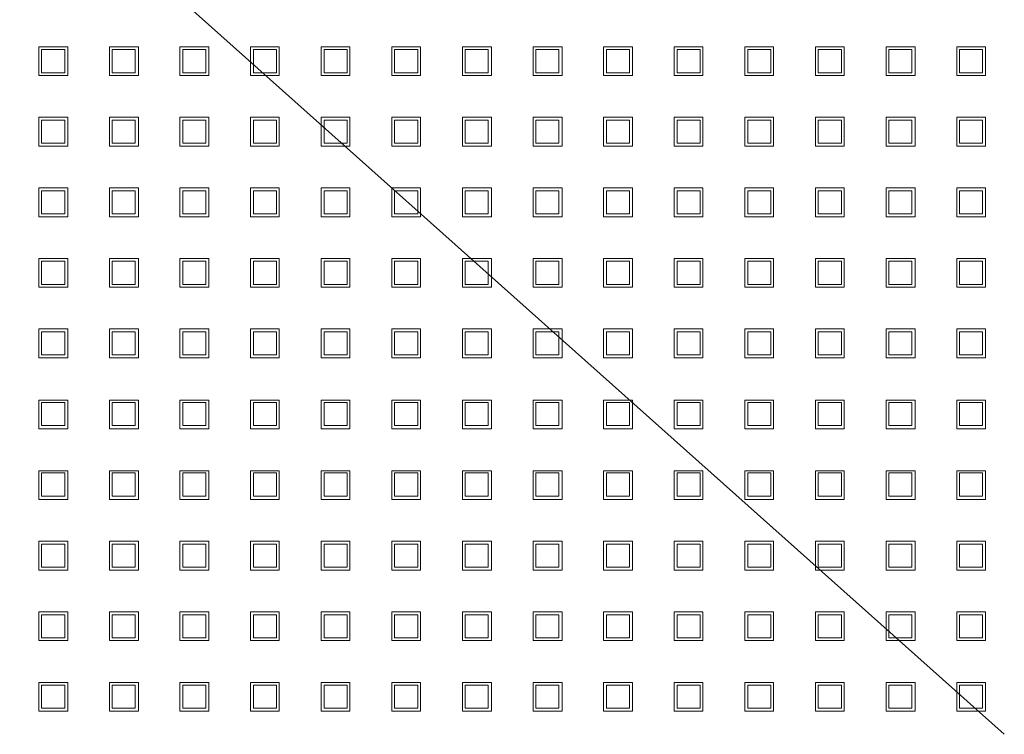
# Model space of a CAD drawing. Header units: millimetres. Extents: x -5941 to 19721, y -9230 to 6433.
# Tile 98 of 204: x 5856 to 5873, y -3926 to -3913. Entities that reach past the tile are written whole.
import ezdxf

# ---------------------------------------------------------------- set-up
doc = ezdxf.new("R2010")
doc.units = ezdxf.units.MM
doc.layers.add('A_SUFITY OPIS', color=1, linetype='Continuous')
doc.layers.add('GL-urzadzenia', color=6, linetype='Continuous', lineweight=20)

# ---------------------------------------------------------------- blocks, each defined once
blk = doc.blocks.new('RSen_55_ME_FB_SOg - fxza50a2veb - fully flat decoration panel - SH_daikin_tbq - standard-4997338-bottom')
at = {"lineweight": 18}
for p, q in [((-124.72, 46.47), (-124.72, 51.47)), ((-124.72, 51.47), (-119.72, 51.47)), ((-119.72, 51.47), (-119.72, 46.47)), ((-112.49, 46.47), (-112.49, 51.47)), ((-112.49, 51.47), (-107.49, 51.47)), ((-107.49, 51.47), (-107.49, 46.47)), ((-100.29, 46.47), (-100.29, 51.47)), ((-100.29, 51.47), (-95.29, 51.47)), ((-95.29, 51.47), (-95.29, 46.47)), ((-88.09, 46.47), (-88.09, 51.47)), ((-88.09, 51.47), (-83.09, 51.47)), ((-83.09, 51.47), (-83.09, 46.47)), ((-75.83, 46.47), (-75.83, 51.47)), ((-75.83, 51.47), (-70.83, 51.47)), ((-70.83, 51.47), (-70.83, 46.47)), ((-63.6, 46.47), (-63.6, 51.47)), ((-63.6, 51.47), (-58.6, 51.47)), ((-58.6, 51.47), (-58.6, 46.47)), ((-51.34, 46.47), (-51.34, 51.47)), ((-51.34, 51.47), (-46.34, 51.47)), ((-46.34, 51.47), (-46.34, 46.47)), ((-39.11, 46.47), (-39.11, 51.47)), ((-39.11, 51.47), (-34.11, 51.47)), ((-34.11, 51.47), (-34.11, 46.47)), ((-26.91, 46.47), (-26.91, 51.47)), ((-26.91, 51.47), (-21.91, 51.47)), ((-21.91, 51.47), (-21.91, 46.47)), ((-14.71, 46.47), (-14.71, 51.47)), ((-14.71, 51.47), (-9.71, 51.47)), ((-9.71, 51.47), (-9.71, 46.47)), ((-2.45, 46.47), (-2.45, 51.47)), ((-2.45, 51.47), (2.55, 51.47)), ((2.55, 51.47), (2.55, 46.47)), ((9.78, 46.47), (9.78, 51.47)), ((9.78, 51.47), (14.78, 51.47)), ((14.78, 51.47), (14.78, 46.47)), ((22.04, 46.47), (22.04, 51.47)), ((22.04, 51.47), (27.04, 51.47)), ((27.04, 51.47), (27.04, 46.47)), ((34.27, 46.47), (34.27, 51.47)), ((34.27, 51.47), (39.27, 51.47)), ((39.27, 51.47), (39.27, 46.47)), ((-120.25, 50.97), (-124.25, 50.97)), ((-124.25, 50.97), (-124.25, 46.97)), ((-120.25, 46.97), (-120.25, 50.97)), ((-108.02, 50.97), (-112.02, 50.97)), ((-112.02, 50.97), (-112.02, 46.97)), ((-108.02, 46.97), (-108.02, 50.97)), ((-95.79, 50.97), (-99.79, 50.97)), ((-99.79, 50.97), (-99.79, 46.97)), ((-95.79, 46.97), (-95.79, 50.97)), ((-83.56, 50.97), (-87.56, 50.97)), ((-87.56, 50.97), (-87.56, 46.97)), ((-83.56, 46.97), (-83.56, 50.97)), ((-71.33, 50.97), (-75.33, 50.97)), ((-75.33, 50.97), (-75.33, 46.97)), ((-71.33, 46.97), (-71.33, 50.97)), ((-59.1, 50.97), (-63.1, 50.97)), ((-63.1, 50.97), (-63.1, 46.97)), ((-59.1, 46.97), (-59.1, 50.97)), ((-46.87, 50.97), (-50.87, 50.97)), ((-50.87, 50.97), (-50.87, 46.97)), ((-46.87, 46.97), (-46.87, 50.97)), ((-34.64, 50.97), (-38.64, 50.97)), ((-38.64, 50.97), (-38.64, 46.97)), ((-34.64, 46.97), (-34.64, 50.97)), ((-22.41, 50.97), (-26.41, 50.97)), ((-26.41, 50.97), (-26.41, 46.97)), ((-22.41, 46.97), (-22.41, 50.97)), ((-10.18, 50.97), (-14.18, 50.97)), ((-14.18, 50.97), (-14.18, 46.97)), ((-10.18, 46.97), (-10.18, 50.97)), ((2.05, 50.97), (-1.95, 50.97)), ((-1.95, 50.97), (-1.95, 46.97)), ((2.05, 46.97), (2.05, 50.97)), ((14.28, 50.97), (10.28, 50.97)), ((10.28, 50.97), (10.28, 46.97)), ((14.28, 46.97), (14.28, 50.97)), ((26.51, 50.97), (22.51, 50.97)), ((22.51, 50.97), (22.51, 46.97)), ((26.51, 46.97), (26.51, 50.97)), ((38.74, 50.97), (34.74, 50.97)), ((34.74, 50.97), (34.74, 46.97)), ((38.74, 46.97), (38.74, 50.97)), ((-119.72, 46.47), (-124.72, 46.47)), ((-124.25, 46.97), (-120.25, 46.97)), ((-107.49, 46.47), (-112.49, 46.47)), ((-112.02, 46.97), (-108.02, 46.97)), ((-95.29, 46.47), (-100.29, 46.47)), ((-99.79, 46.97), (-95.79, 46.97)), ((-83.09, 46.47), (-88.09, 46.47)), ((-87.56, 46.97), (-83.56, 46.97)), ((-70.83, 46.47), (-75.83, 46.47)), ((-75.33, 46.97), (-71.33, 46.97)), ((-58.6, 46.47), (-63.6, 46.47)), ((-63.1, 46.97), (-59.1, 46.97)), ((-46.34, 46.47), (-51.34, 46.47)), ((-50.87, 46.97), (-46.87, 46.97)), ((-34.11, 46.47), (-39.11, 46.47)), ((-38.64, 46.97), (-34.64, 46.97)), ((-21.91, 46.47), (-26.91, 46.47)), ((-26.41, 46.97), (-22.41, 46.97)), ((-9.71, 46.47), (-14.71, 46.47)), ((-14.18, 46.97), (-10.18, 46.97)), ((2.55, 46.47), (-2.45, 46.47)), ((-1.95, 46.97), (2.05, 46.97)), ((14.78, 46.47), (9.78, 46.47)), ((10.28, 46.97), (14.28, 46.97)), ((27.04, 46.47), (22.04, 46.47)), ((22.51, 46.97), (26.51, 46.97)), ((39.27, 46.47), (34.27, 46.47)), ((34.74, 46.97), (38.74, 46.97)), ((-124.72, 34.24), (-124.72, 39.24)), ((-124.72, 39.24), (-119.72, 39.24)), ((-119.72, 39.24), (-119.72, 34.24)), ((-112.49, 34.24), (-112.49, 39.24)), ((-112.49, 39.24), (-107.49, 39.24)), ((-107.49, 39.24), (-107.49, 34.24)), ((-100.29, 34.24), (-100.29, 39.24)), ((-100.29, 39.24), (-95.29, 39.24)), ((-95.29, 39.24), (-95.29, 34.24)), ((-88.09, 34.24), (-88.09, 39.24)), ((-88.09, 39.24), (-83.09, 39.24)), ((-83.09, 39.24), (-83.09, 34.24)), ((-75.83, 34.24), (-75.83, 39.24)), ((-75.83, 39.24), (-70.83, 39.24)), ((-70.83, 39.24), (-70.83, 34.24)), ((-63.6, 34.24), (-63.6, 39.24)), ((-63.6, 39.24), (-58.6, 39.24)), ((-58.6, 39.24), (-58.6, 34.24)), ((-51.34, 34.24), (-51.34, 39.24)), ((-51.34, 39.24), (-46.34, 39.24)), ((-46.34, 39.24), (-46.34, 34.24)), ((-39.11, 34.24), (-39.11, 39.24)), ((-39.11, 39.24), (-34.11, 39.24)), ((-34.11, 39.24), (-34.11, 34.24)), ((-26.91, 34.24), (-26.91, 39.24)), ((-26.91, 39.24), (-21.91, 39.24)), ((-21.91, 39.24), (-21.91, 34.24)), ((-14.71, 34.24), (-14.71, 39.24)), ((-14.71, 39.24), (-9.71, 39.24)), ((-9.71, 39.24), (-9.71, 34.24)), ((-2.45, 34.24), (-2.45, 39.24)), ((-2.45, 39.24), (2.55, 39.24)), ((2.55, 39.24), (2.55, 34.24)), ((9.78, 34.24), (9.78, 39.24)), ((9.78, 39.24), (14.78, 39.24)), ((14.78, 39.24), (14.78, 34.24)), ((22.04, 34.24), (22.04, 39.24)), ((22.04, 39.24), (27.04, 39.24)), ((27.04, 39.24), (27.04, 34.24)), ((34.27, 34.24), (34.27, 39.24)), ((34.27, 39.24), (39.27, 39.24)), ((39.27, 39.24), (39.27, 34.24)), ((-120.25, 38.74), (-124.25, 38.74)), ((-124.25, 38.74), (-124.25, 34.74)), ((-120.25, 34.74), (-120.25, 38.74)), ((-108.02, 38.74), (-112.02, 38.74)), ((-112.02, 38.74), (-112.02, 34.74)), ((-108.02, 34.74), (-108.02, 38.74)), ((-95.79, 38.74), (-99.79, 38.74)), ((-99.79, 38.74), (-99.79, 34.74)), ((-95.79, 34.74), (-95.79, 38.74)), ((-83.56, 38.74), (-87.56, 38.74)), ((-87.56, 38.74), (-87.56, 34.74)), ((-83.56, 34.74), (-83.56, 38.74)), ((-71.33, 38.74), (-75.33, 38.74)), ((-75.33, 38.74), (-75.33, 34.74)), ((-71.33, 34.74), (-71.33, 38.74)), ((-59.1, 38.74), (-63.1, 38.74)), ((-63.1, 38.74), (-63.1, 34.74)), ((-59.1, 34.74), (-59.1, 38.74)), ((-46.87, 38.74), (-50.87, 38.74)), ((-50.87, 38.74), (-50.87, 34.74)), ((-46.87, 34.74), (-46.87, 38.74)), ((-34.64, 38.74), (-38.64, 38.74)), ((-38.64, 38.74), (-38.64, 34.74)), ((-34.64, 34.74), (-34.64, 38.74)), ((-22.41, 38.74), (-26.41, 38.74)), ((-26.41, 38.74), (-26.41, 34.74)), ((-22.41, 34.74), (-22.41, 38.74)), ((-10.18, 38.74), (-14.18, 38.74)), ((-14.18, 38.74), (-14.18, 34.74)), ((-10.18, 34.74), (-10.18, 38.74)), ((2.05, 38.74), (-1.95, 38.74)), ((-1.95, 38.74), (-1.95, 34.74)), ((2.05, 34.74), (2.05, 38.74)), ((14.28, 38.74), (10.28, 38.74)), ((10.28, 38.74), (10.28, 34.74)), ((14.28, 34.74), (14.28, 38.74)), ((26.51, 38.74), (22.51, 38.74)), ((22.51, 38.74), (22.51, 34.74)), ((26.51, 34.74), (26.51, 38.74)), ((38.74, 38.74), (34.74, 38.74)), ((34.74, 38.74), (34.74, 34.74)), ((38.74, 34.74), (38.74, 38.74)), ((-119.72, 34.24), (-124.72, 34.24)), ((-124.25, 34.74), (-120.25, 34.74)), ((-107.49, 34.24), (-112.49, 34.24)), ((-112.02, 34.74), (-108.02, 34.74)), ((-95.29, 34.24), (-100.29, 34.24)), ((-99.79, 34.74), (-95.79, 34.74)), ((-83.09, 34.24), (-88.09, 34.24)), ((-87.56, 34.74), (-83.56, 34.74)), ((-70.83, 34.24), (-75.83, 34.24)), ((-75.33, 34.74), (-71.33, 34.74)), ((-58.6, 34.24), (-63.6, 34.24)), ((-63.1, 34.74), (-59.1, 34.74)), ((-46.34, 34.24), (-51.34, 34.24)), ((-50.87, 34.74), (-46.87, 34.74)), ((-34.11, 34.24), (-39.11, 34.24)), ((-38.64, 34.74), (-34.64, 34.74)), ((-21.91, 34.24), (-26.91, 34.24)), ((-26.41, 34.74), (-22.41, 34.74)), ((-9.71, 34.24), (-14.71, 34.24)), ((-14.18, 34.74), (-10.18, 34.74)), ((2.55, 34.24), (-2.45, 34.24)), ((-1.95, 34.74), (2.05, 34.74)), ((14.78, 34.24), (9.78, 34.24)), ((10.28, 34.74), (14.28, 34.74)), ((27.04, 34.24), (22.04, 34.24)), ((22.51, 34.74), (26.51, 34.74)), ((39.27, 34.24), (34.27, 34.24)), ((34.74, 34.74), (38.74, 34.74)), ((-124.72, 22.01), (-124.72, 27.01)), ((-124.72, 27.01), (-119.72, 27.01)), ((-120.25, 26.51), (-124.25, 26.51)), ((-124.25, 26.51), (-124.25, 22.51)), ((-120.25, 22.51), (-120.25, 26.51)), ((-119.72, 27.01), (-119.72, 22.01)), ((-112.49, 22.01), (-112.49, 27.01)), ((-112.49, 27.01), (-107.49, 27.01)), ((-108.02, 26.51), (-112.02, 26.51)), ((-112.02, 26.51), (-112.02, 22.51)), ((-108.02, 22.51), (-108.02, 26.51)), ((-107.49, 27.01), (-107.49, 22.01)), ((-100.29, 22.01), (-100.29, 27.01)), ((-100.29, 27.01), (-95.29, 27.01)), ((-95.79, 26.51), (-99.79, 26.51)), ((-99.79, 26.51), (-99.79, 22.51)), ((-95.79, 22.51), (-95.79, 26.51)), ((-95.29, 27.01), (-95.29, 22.01)), ((-88.09, 22.01), (-88.09, 27.01)), ((-88.09, 27.01), (-83.09, 27.01)), ((-83.56, 26.51), (-87.56, 26.51)), ((-87.56, 26.51), (-87.56, 22.51)), ((-83.56, 22.51), (-83.56, 26.51)), ((-83.09, 27.01), (-83.09, 22.01)), ((-75.83, 22.01), (-75.83, 27.01)), ((-75.83, 27.01), (-70.83, 27.01)), ((-71.33, 26.51), (-75.33, 26.51)), ((-75.33, 26.51), (-75.33, 22.51)), ((-71.33, 22.51), (-71.33, 26.51)), ((-70.83, 27.01), (-70.83, 22.01)), ((-63.6, 22.01), (-63.6, 27.01)), ((-63.6, 27.01), (-58.6, 27.01)), ((-59.1, 26.51), (-63.1, 26.51)), ((-63.1, 26.51), (-63.1, 22.51)), ((-59.1, 22.51), (-59.1, 26.51)), ((-58.6, 27.01), (-58.6, 22.01)), ((-51.34, 22.01), (-51.34, 27.01)), ((-51.34, 27.01), (-46.34, 27.01)), ((-46.87, 26.51), (-50.87, 26.51)), ((-50.87, 26.51), (-50.87, 22.51)), ((-46.87, 22.51), (-46.87, 26.51)), ((-46.34, 27.01), (-46.34, 22.01)), ((-39.11, 22.01), (-39.11, 27.01)), ((-39.11, 27.01), (-34.11, 27.01)), ((-34.64, 26.51), (-38.64, 26.51)), ((-38.64, 26.51), (-38.64, 22.51)), ((-34.64, 22.51), (-34.64, 26.51)), ((-34.11, 27.01), (-34.11, 22.01)), ((-26.91, 22.01), (-26.91, 27.01)), ((-26.91, 27.01), (-21.91, 27.01)), ((-22.41, 26.51), (-26.41, 26.51)), ((-26.41, 26.51), (-26.41, 22.51)), ((-22.41, 22.51), (-22.41, 26.51)), ((-21.91, 27.01), (-21.91, 22.01)), ((-14.71, 22.01), (-14.71, 27.01)), ((-14.71, 27.01), (-9.71, 27.01)), ((-10.18, 26.51), (-14.18, 26.51)), ((-14.18, 26.51), (-14.18, 22.51)), ((-10.18, 22.51), (-10.18, 26.51)), ((-9.71, 27.01), (-9.71, 22.01)), ((-2.45, 22.01), (-2.45, 27.01)), ((-2.45, 27.01), (2.55, 27.01)), ((2.05, 26.51), (-1.95, 26.51)), ((-1.95, 26.51), (-1.95, 22.51)), ((2.05, 22.51), (2.05, 26.51)), ((2.55, 27.01), (2.55, 22.01)), ((9.78, 22.01), (9.78, 27.01)), ((9.78, 27.01), (14.78, 27.01)), ((14.28, 26.51), (10.28, 26.51)), ((10.28, 26.51), (10.28, 22.51)), ((14.28, 22.51), (14.28, 26.51)), ((14.78, 27.01), (14.78, 22.01)), ((22.04, 22.01), (22.04, 27.01)), ((22.04, 27.01), (27.04, 27.01)), ((26.51, 26.51), (22.51, 26.51)), ((22.51, 26.51), (22.51, 22.51)), ((26.51, 22.51), (26.51, 26.51)), ((27.04, 27.01), (27.04, 22.01)), ((34.27, 22.01), (34.27, 27.01)), ((34.27, 27.01), (39.27, 27.01)), ((38.74, 26.51), (34.74, 26.51)), ((34.74, 26.51), (34.74, 22.51)), ((38.74, 22.51), (38.74, 26.51)), ((39.27, 27.01), (39.27, 22.01)), ((-124.25, 22.51), (-120.25, 22.51)), ((-112.02, 22.51), (-108.02, 22.51)), ((-99.79, 22.51), (-95.79, 22.51)), ((-87.56, 22.51), (-83.56, 22.51)), ((-75.33, 22.51), (-71.33, 22.51)), ((-63.1, 22.51), (-59.1, 22.51)), ((-50.87, 22.51), (-46.87, 22.51)), ((-38.64, 22.51), (-34.64, 22.51)), ((-26.41, 22.51), (-22.41, 22.51)), ((-14.18, 22.51), (-10.18, 22.51)), ((-1.95, 22.51), (2.05, 22.51)), ((10.28, 22.51), (14.28, 22.51)), ((22.51, 22.51), (26.51, 22.51)), ((34.74, 22.51), (38.74, 22.51)), ((-119.72, 22.01), (-124.72, 22.01)), ((-107.49, 22.01), (-112.49, 22.01)), ((-95.29, 22.01), (-100.29, 22.01)), ((-83.09, 22.01), (-88.09, 22.01)), ((-70.83, 22.01), (-75.83, 22.01)), ((-58.6, 22.01), (-63.6, 22.01)), ((-46.34, 22.01), (-51.34, 22.01)), ((-34.11, 22.01), (-39.11, 22.01)), ((-21.91, 22.01), (-26.91, 22.01)), ((-9.71, 22.01), (-14.71, 22.01)), ((2.55, 22.01), (-2.45, 22.01)), ((14.78, 22.01), (9.78, 22.01)), ((27.04, 22.01), (22.04, 22.01)), ((39.27, 22.01), (34.27, 22.01)), ((-124.72, 9.78), (-124.72, 14.78)), ((-124.72, 14.78), (-119.72, 14.78)), ((-120.25, 14.28), (-124.25, 14.28)), ((-124.25, 14.28), (-124.25, 10.28)), ((-120.25, 10.28), (-120.25, 14.28)), ((-119.72, 14.78), (-119.72, 9.78)), ((-112.49, 9.78), (-112.49, 14.78)), ((-112.49, 14.78), (-107.49, 14.78)), ((-108.02, 14.28), (-112.02, 14.28)), ((-112.02, 14.28), (-112.02, 10.28)), ((-108.02, 10.28), (-108.02, 14.28)), ((-107.49, 14.78), (-107.49, 9.78)), ((-100.29, 9.78), (-100.29, 14.78)), ((-100.29, 14.78), (-95.29, 14.78)), ((-95.79, 14.28), (-99.79, 14.28)), ((-99.79, 14.28), (-99.79, 10.28)), ((-95.79, 10.28), (-95.79, 14.28)), ((-95.29, 14.78), (-95.29, 9.78)), ((-88.09, 9.78), (-88.09, 14.78)), ((-88.09, 14.78), (-83.09, 14.78)), ((-83.56, 14.28), (-87.56, 14.28)), ((-87.56, 14.28), (-87.56, 10.28)), ((-83.56, 10.28), (-83.56, 14.28)), ((-83.09, 14.78), (-83.09, 9.78)), ((-75.83, 9.78), (-75.83, 14.78)), ((-75.83, 14.78), (-70.83, 14.78)), ((-71.33, 14.28), (-75.33, 14.28)), ((-75.33, 14.28), (-75.33, 10.28)), ((-71.33, 10.28), (-71.33, 14.28)), ((-70.83, 14.78), (-70.83, 9.78)), ((-63.6, 9.78), (-63.6, 14.78)), ((-63.6, 14.78), (-58.6, 14.78)), ((-59.1, 14.28), (-63.1, 14.28)), ((-63.1, 14.28), (-63.1, 10.28)), ((-59.1, 10.28), (-59.1, 14.28)), ((-58.6, 14.78), (-58.6, 9.78)), ((-51.34, 9.78), (-51.34, 14.78)), ((-51.34, 14.78), (-46.34, 14.78)), ((-46.87, 14.28), (-50.87, 14.28)), ((-50.87, 14.28), (-50.87, 10.28)), ((-46.87, 10.28), (-46.87, 14.28)), ((-46.34, 14.78), (-46.34, 9.78)), ((-39.11, 9.78), (-39.11, 14.78)), ((-39.11, 14.78), (-34.11, 14.78)), ((-34.64, 14.28), (-38.64, 14.28)), ((-38.64, 14.28), (-38.64, 10.28)), ((-34.64, 10.28), (-34.64, 14.28)), ((-34.11, 14.78), (-34.11, 9.78)), ((-26.91, 9.78), (-26.91, 14.78)), ((-26.91, 14.78), (-21.91, 14.78)), ((-22.41, 14.28), (-26.41, 14.28)), ((-26.41, 14.28), (-26.41, 10.28)), ((-22.41, 10.28), (-22.41, 14.28)), ((-21.91, 14.78), (-21.91, 9.78)), ((-14.71, 9.78), (-14.71, 14.78)), ((-14.71, 14.78), (-9.71, 14.78)), ((-10.18, 14.28), (-14.18, 14.28)), ((-14.18, 14.28), (-14.18, 10.28)), ((-10.18, 10.28), (-10.18, 14.28)), ((-9.71, 14.78), (-9.71, 9.78)), ((-2.45, 9.78), (-2.45, 14.78)), ((-2.45, 14.78), (2.55, 14.78)), ((2.05, 14.28), (-1.95, 14.28)), ((-1.95, 14.28), (-1.95, 10.28)), ((2.05, 10.28), (2.05, 14.28)), ((2.55, 14.78), (2.55, 9.78)), ((9.78, 9.78), (9.78, 14.78)), ((9.78, 14.78), (14.78, 14.78)), ((14.28, 14.28), (10.28, 14.28)), ((10.28, 14.28), (10.28, 10.28)), ((14.28, 10.28), (14.28, 14.28)), ((14.78, 14.78), (14.78, 9.78)), ((22.04, 9.78), (22.04, 14.78)), ((22.04, 14.78), (27.04, 14.78)), ((26.51, 14.28), (22.51, 14.28)), ((22.51, 14.28), (22.51, 10.28)), ((26.51, 10.28), (26.51, 14.28)), ((27.04, 14.78), (27.04, 9.78)), ((34.27, 9.78), (34.27, 14.78)), ((34.27, 14.78), (39.27, 14.78)), ((38.74, 14.28), (34.74, 14.28)), ((34.74, 14.28), (34.74, 10.28)), ((38.74, 10.28), (38.74, 14.28)), ((39.27, 14.78), (39.27, 9.78)), ((-124.25, 10.28), (-120.25, 10.28)), ((-112.02, 10.28), (-108.02, 10.28)), ((-99.79, 10.28), (-95.79, 10.28)), ((-87.56, 10.28), (-83.56, 10.28)), ((-75.33, 10.28), (-71.33, 10.28)), ((-63.1, 10.28), (-59.1, 10.28)), ((-50.87, 10.28), (-46.87, 10.28)), ((-38.64, 10.28), (-34.64, 10.28)), ((-26.41, 10.28), (-22.41, 10.28)), ((-14.18, 10.28), (-10.18, 10.28)), ((-1.95, 10.28), (2.05, 10.28)), ((10.28, 10.28), (14.28, 10.28)), ((22.51, 10.28), (26.51, 10.28)), ((34.74, 10.28), (38.74, 10.28)), ((-119.72, 9.78), (-124.72, 9.78)), ((-107.49, 9.78), (-112.49, 9.78)), ((-95.29, 9.78), (-100.29, 9.78)), ((-83.09, 9.78), (-88.09, 9.78)), ((-70.83, 9.78), (-75.83, 9.78)), ((-58.6, 9.78), (-63.6, 9.78)), ((-46.34, 9.78), (-51.34, 9.78)), ((-34.11, 9.78), (-39.11, 9.78)), ((-21.91, 9.78), (-26.91, 9.78)), ((-9.71, 9.78), (-14.71, 9.78)), ((2.55, 9.78), (-2.45, 9.78)), ((14.78, 9.78), (9.78, 9.78)), ((27.04, 9.78), (22.04, 9.78)), ((39.27, 9.78), (34.27, 9.78)), ((-124.72, -2.45), (-124.72, 2.55)), ((-124.72, 2.55), (-119.72, 2.55)), ((-120.25, 2.05), (-124.25, 2.05)), ((-124.25, 2.05), (-124.25, -1.95)), ((-120.25, -1.95), (-120.25, 2.05)), ((-119.72, 2.55), (-119.72, -2.45)), ((-112.49, -2.45), (-112.49, 2.55)), ((-112.49, 2.55), (-107.49, 2.55)), ((-108.02, 2.05), (-112.02, 2.05)), ((-112.02, 2.05), (-112.02, -1.95)), ((-108.02, -1.95), (-108.02, 2.05)), ((-107.49, 2.55), (-107.49, -2.45)), ((-100.29, -2.45), (-100.29, 2.55)), ((-100.29, 2.55), (-95.29, 2.55)), ((-95.79, 2.05), (-99.79, 2.05)), ((-99.79, 2.05), (-99.79, -1.95)), ((-95.79, -1.95), (-95.79, 2.05)), ((-95.29, 2.55), (-95.29, -2.45)), ((-88.09, -2.45), (-88.09, 2.55)), ((-88.09, 2.55), (-83.09, 2.55)), ((-83.56, 2.05), (-87.56, 2.05)), ((-87.56, 2.05), (-87.56, -1.95)), ((-83.56, -1.95), (-83.56, 2.05)), ((-83.09, 2.55), (-83.09, -2.45)), ((-75.83, -2.45), (-75.83, 2.55)), ((-75.83, 2.55), (-70.83, 2.55)), ((-71.33, 2.05), (-75.33, 2.05)), ((-75.33, 2.05), (-75.33, -1.95)), ((-71.33, -1.95), (-71.33, 2.05)), ((-70.83, 2.55), (-70.83, -2.45)), ((-63.6, -2.45), (-63.6, 2.55)), ((-63.6, 2.55), (-58.6, 2.55)), ((-59.1, 2.05), (-63.1, 2.05)), ((-63.1, 2.05), (-63.1, -1.95)), ((-59.1, -1.95), (-59.1, 2.05)), ((-58.6, 2.55), (-58.6, -2.45)), ((-51.34, -2.45), (-51.34, 2.55)), ((-51.34, 2.55), (-46.34, 2.55)), ((-46.87, 2.05), (-50.87, 2.05)), ((-50.87, 2.05), (-50.87, -1.95)), ((-46.87, -1.95), (-46.87, 2.05)), ((-46.34, 2.55), (-46.34, -2.45)), ((-39.11, -2.45), (-39.11, 2.55)), ((-39.11, 2.55), (-34.11, 2.55)), ((-34.64, 2.05), (-38.64, 2.05)), ((-38.64, 2.05), (-38.64, -1.95)), ((-34.64, -1.95), (-34.64, 2.05)), ((-34.11, 2.55), (-34.11, -2.45)), ((-26.91, -2.45), (-26.91, 2.55)), ((-26.91, 2.55), (-21.91, 2.55)), ((-22.41, 2.05), (-26.41, 2.05)), ((-26.41, 2.05), (-26.41, -1.95)), ((-22.41, -1.95), (-22.41, 2.05)), ((-21.91, 2.55), (-21.91, -2.45)), ((-14.71, -2.45), (-14.71, 2.55)), ((-14.71, 2.55), (-9.71, 2.55)), ((-10.18, 2.05), (-14.18, 2.05)), ((-14.18, 2.05), (-14.18, -1.95)), ((-10.18, -1.95), (-10.18, 2.05)), ((-9.71, 2.55), (-9.71, -2.45)), ((-2.45, -2.45), (-2.45, 2.55)), ((-2.45, 2.55), (2.55, 2.55)), ((2.05, 2.05), (-1.95, 2.05)), ((-1.95, 2.05), (-1.95, -1.95)), ((2.05, -1.95), (2.05, 2.05)), ((2.55, 2.55), (2.55, -2.45)), ((9.78, -2.45), (9.78, 2.55)), ((9.78, 2.55), (14.78, 2.55)), ((14.28, 2.05), (10.28, 2.05)), ((10.28, 2.05), (10.28, -1.95)), ((14.28, -1.95), (14.28, 2.05)), ((14.78, 2.55), (14.78, -2.45)), ((22.04, -2.45), (22.04, 2.55)), ((22.04, 2.55), (27.04, 2.55)), ((26.51, 2.05), (22.51, 2.05)), ((22.51, 2.05), (22.51, -1.95)), ((26.51, -1.95), (26.51, 2.05)), ((27.04, 2.55), (27.04, -2.45)), ((34.27, -2.45), (34.27, 2.55)), ((34.27, 2.55), (39.27, 2.55)), ((38.74, 2.05), (34.74, 2.05)), ((34.74, 2.05), (34.74, -1.95)), ((38.74, -1.95), (38.74, 2.05)), ((39.27, 2.55), (39.27, -2.45)), ((-119.72, -2.45), (-124.72, -2.45)), ((-124.25, -1.95), (-120.25, -1.95)), ((-107.49, -2.45), (-112.49, -2.45)), ((-112.02, -1.95), (-108.02, -1.95)), ((-95.29, -2.45), (-100.29, -2.45)), ((-99.79, -1.95), (-95.79, -1.95)), ((-83.09, -2.45), (-88.09, -2.45)), ((-87.56, -1.95), (-83.56, -1.95)), ((-70.83, -2.45), (-75.83, -2.45)), ((-75.33, -1.95), (-71.33, -1.95)), ((-58.6, -2.45), (-63.6, -2.45)), ((-63.1, -1.95), (-59.1, -1.95)), ((-46.34, -2.45), (-51.34, -2.45)), ((-50.87, -1.95), (-46.87, -1.95)), ((-34.11, -2.45), (-39.11, -2.45)), ((-38.64, -1.95), (-34.64, -1.95)), ((-21.91, -2.45), (-26.91, -2.45)), ((-26.41, -1.95), (-22.41, -1.95)), ((-9.71, -2.45), (-14.71, -2.45)), ((-14.18, -1.95), (-10.18, -1.95)), ((2.55, -2.45), (-2.45, -2.45)), ((-1.95, -1.95), (2.05, -1.95)), ((14.78, -2.45), (9.78, -2.45)), ((10.28, -1.95), (14.28, -1.95)), ((27.04, -2.45), (22.04, -2.45)), ((22.51, -1.95), (26.51, -1.95)), ((39.27, -2.45), (34.27, -2.45)), ((34.74, -1.95), (38.74, -1.95)), ((-124.72, -9.78), (-119.72, -9.78)), ((-124.72, -14.78), (-124.72, -9.78)), ((-120.25, -10.18), (-124.25, -10.18)), ((-124.25, -10.18), (-124.25, -14.18)), ((-120.25, -14.18), (-120.25, -10.18)), ((-119.72, -9.78), (-119.72, -14.78)), ((-112.49, -9.78), (-107.49, -9.78)), ((-112.49, -14.78), (-112.49, -9.78)), ((-108.02, -10.18), (-112.02, -10.18)), ((-112.02, -10.18), (-112.02, -14.18)), ((-108.02, -14.18), (-108.02, -10.18)), ((-107.49, -9.78), (-107.49, -14.78)), ((-100.29, -14.78), (-100.29, -9.78)), ((-100.29, -9.78), (-95.29, -9.78)), ((-95.79, -10.18), (-99.79, -10.18)), ((-99.79, -10.18), (-99.79, -14.18)), ((-95.79, -14.18), (-95.79, -10.18)), ((-95.29, -9.78), (-95.29, -14.78)), ((-88.09, -14.78), (-88.09, -9.78)), ((-88.09, -9.78), (-83.09, -9.78)), ((-83.56, -10.18), (-87.56, -10.18)), ((-87.56, -10.18), (-87.56, -14.18)), ((-83.56, -14.18), (-83.56, -10.18)), ((-83.09, -9.78), (-83.09, -14.78)), ((-75.83, -9.78), (-70.83, -9.78)), ((-75.83, -14.78), (-75.83, -9.78)), ((-71.33, -10.18), (-75.33, -10.18)), ((-75.33, -10.18), (-75.33, -14.18)), ((-71.33, -14.18), (-71.33, -10.18)), ((-70.83, -9.78), (-70.83, -14.78)), ((-63.6, -9.78), (-58.6, -9.78)), ((-63.6, -14.78), (-63.6, -9.78)), ((-59.1, -10.18), (-63.1, -10.18)), ((-63.1, -10.18), (-63.1, -14.18)), ((-59.1, -14.18), (-59.1, -10.18)), ((-58.6, -9.78), (-58.6, -14.78)), ((-51.34, -9.78), (-46.34, -9.78)), ((-51.34, -14.78), (-51.34, -9.78)), ((-46.87, -10.18), (-50.87, -10.18)), ((-50.87, -10.18), (-50.87, -14.18)), ((-46.87, -14.18), (-46.87, -10.18)), ((-46.34, -9.78), (-46.34, -14.78)), ((-39.11, -9.78), (-34.11, -9.78)), ((-39.11, -14.78), (-39.11, -9.78)), ((-34.64, -10.18), (-38.64, -10.18)), ((-38.64, -10.18), (-38.64, -14.18)), ((-34.64, -14.18), (-34.64, -10.18)), ((-34.11, -9.78), (-34.11, -14.78)), ((-26.91, -14.78), (-26.91, -9.78)), ((-26.91, -9.78), (-21.91, -9.78)), ((-22.41, -10.18), (-26.41, -10.18)), ((-26.41, -10.18), (-26.41, -14.18)), ((-22.41, -14.18), (-22.41, -10.18)), ((-21.91, -9.78), (-21.91, -14.78)), ((-14.71, -14.78), (-14.71, -9.78)), ((-14.71, -9.78), (-9.71, -9.78)), ((-10.18, -10.18), (-14.18, -10.18)), ((-14.18, -10.18), (-14.18, -14.18)), ((-10.18, -14.18), (-10.18, -10.18)), ((-9.71, -9.78), (-9.71, -14.78)), ((-2.45, -9.78), (2.55, -9.78)), ((-2.45, -14.78), (-2.45, -9.78)), ((2.05, -10.18), (-1.95, -10.18)), ((-1.95, -10.18), (-1.95, -14.18)), ((2.05, -14.18), (2.05, -10.18)), ((2.55, -9.78), (2.55, -14.78)), ((9.78, -9.78), (14.78, -9.78)), ((9.78, -14.78), (9.78, -9.78)), ((14.28, -10.18), (10.28, -10.18)), ((10.28, -10.18), (10.28, -14.18)), ((14.28, -14.18), (14.28, -10.18)), ((14.78, -9.78), (14.78, -14.78)), ((22.04, -9.78), (27.04, -9.78)), ((22.04, -14.78), (22.04, -9.78)), ((26.51, -10.18), (22.51, -10.18)), ((22.51, -10.18), (22.51, -14.18)), ((26.51, -14.18), (26.51, -10.18)), ((27.04, -9.78), (27.04, -14.78)), ((34.27, -9.78), (39.27, -9.78)), ((34.27, -14.78), (34.27, -9.78)), ((38.74, -10.18), (34.74, -10.18)), ((34.74, -10.18), (34.74, -14.18)), ((38.74, -14.18), (38.74, -10.18)), ((39.27, -9.78), (39.27, -14.78)), ((-119.72, -14.78), (-124.72, -14.78)), ((-124.25, -14.18), (-120.25, -14.18)), ((-107.49, -14.78), (-112.49, -14.78)), ((-112.02, -14.18), (-108.02, -14.18)), ((-95.29, -14.78), (-100.29, -14.78)), ((-99.79, -14.18), (-95.79, -14.18)), ((-83.09, -14.78), (-88.09, -14.78)), ((-87.56, -14.18), (-83.56, -14.18)), ((-70.83, -14.78), (-75.83, -14.78)), ((-75.33, -14.18), (-71.33, -14.18)), ((-58.6, -14.78), (-63.6, -14.78)), ((-63.1, -14.18), (-59.1, -14.18)), ((-46.34, -14.78), (-51.34, -14.78)), ((-50.87, -14.18), (-46.87, -14.18)), ((-34.11, -14.78), (-39.11, -14.78)), ((-38.64, -14.18), (-34.64, -14.18)), ((-21.91, -14.78), (-26.91, -14.78)), ((-26.41, -14.18), (-22.41, -14.18)), ((-9.71, -14.78), (-14.71, -14.78)), ((-14.18, -14.18), (-10.18, -14.18)), ((2.55, -14.78), (-2.45, -14.78)), ((-1.95, -14.18), (2.05, -14.18)), ((14.78, -14.78), (9.78, -14.78)), ((10.28, -14.18), (14.28, -14.18)), ((27.04, -14.78), (22.04, -14.78)), ((22.51, -14.18), (26.51, -14.18)), ((39.27, -14.78), (34.27, -14.78)), ((34.74, -14.18), (38.74, -14.18)), ((-124.72, -22.01), (-119.72, -22.01)), ((-124.72, -27.01), (-124.72, -22.01)), ((-119.72, -22.01), (-119.72, -27.01)), ((-112.49, -22.01), (-107.49, -22.01)), ((-112.49, -27.01), (-112.49, -22.01)), ((-107.49, -22.01), (-107.49, -27.01)), ((-100.29, -27.01), (-100.29, -22.01)), ((-100.29, -22.01), (-95.29, -22.01)), ((-95.29, -22.01), (-95.29, -27.01)), ((-88.09, -27.01), (-88.09, -22.01)), ((-88.09, -22.01), (-83.09, -22.01)), ((-83.09, -22.01), (-83.09, -27.01)), ((-75.83, -22.01), (-70.83, -22.01)), ((-75.83, -27.01), (-75.83, -22.01)), ((-70.83, -22.01), (-70.83, -27.01)), ((-63.6, -22.01), (-58.6, -22.01)), ((-63.6, -27.01), (-63.6, -22.01)), ((-58.6, -22.01), (-58.6, -27.01)), ((-51.34, -22.01), (-46.34, -22.01)), ((-51.34, -27.01), (-51.34, -22.01)), ((-46.34, -22.01), (-46.34, -27.01)), ((-39.11, -22.01), (-34.11, -22.01)), ((-39.11, -27.01), (-39.11, -22.01)), ((-34.11, -22.01), (-34.11, -27.01)), ((-26.91, -27.01), (-26.91, -22.01)), ((-26.91, -22.01), (-21.91, -22.01)), ((-21.91, -22.01), (-21.91, -27.01)), ((-14.71, -27.01), (-14.71, -22.01)), ((-14.71, -22.01), (-9.71, -22.01)), ((-9.71, -22.01), (-9.71, -27.01)), ((-2.45, -22.01), (2.55, -22.01)), ((-2.45, -27.01), (-2.45, -22.01)), ((2.55, -22.01), (2.55, -27.01)), ((9.78, -22.01), (14.78, -22.01)), ((9.78, -27.01), (9.78, -22.01)), ((14.78, -22.01), (14.78, -27.01)), ((22.04, -22.01), (27.04, -22.01)), ((22.04, -27.01), (22.04, -22.01)), ((27.04, -22.01), (27.04, -27.01)), ((34.27, -22.01), (39.27, -22.01)), ((34.27, -27.01), (34.27, -22.01)), ((39.27, -22.01), (39.27, -27.01)), ((-120.25, -22.41), (-124.25, -22.41)), ((-124.25, -22.41), (-124.25, -26.41)), ((-120.25, -26.41), (-120.25, -22.41)), ((-108.02, -22.41), (-112.02, -22.41)), ((-112.02, -22.41), (-112.02, -26.41)), ((-108.02, -26.41), (-108.02, -22.41)), ((-95.79, -22.41), (-99.79, -22.41)), ((-99.79, -22.41), (-99.79, -26.41)), ((-95.79, -26.41), (-95.79, -22.41)), ((-83.56, -22.41), (-87.56, -22.41)), ((-87.56, -22.41), (-87.56, -26.41)), ((-83.56, -26.41), (-83.56, -22.41)), ((-71.33, -22.41), (-75.33, -22.41)), ((-75.33, -22.41), (-75.33, -26.41)), ((-71.33, -26.41), (-71.33, -22.41)), ((-59.1, -22.41), (-63.1, -22.41)), ((-63.1, -22.41), (-63.1, -26.41)), ((-59.1, -26.41), (-59.1, -22.41)), ((-46.87, -22.41), (-50.87, -22.41)), ((-50.87, -22.41), (-50.87, -26.41)), ((-46.87, -26.41), (-46.87, -22.41)), ((-34.64, -22.41), (-38.64, -22.41)), ((-38.64, -22.41), (-38.64, -26.41)), ((-34.64, -26.41), (-34.64, -22.41)), ((-22.41, -22.41), (-26.41, -22.41)), ((-26.41, -22.41), (-26.41, -26.41)), ((-22.41, -26.41), (-22.41, -22.41)), ((-10.18, -22.41), (-14.18, -22.41)), ((-14.18, -22.41), (-14.18, -26.41)), ((-10.18, -26.41), (-10.18, -22.41)), ((2.05, -22.41), (-1.95, -22.41)), ((-1.95, -22.41), (-1.95, -26.41)), ((2.05, -26.41), (2.05, -22.41)), ((14.28, -22.41), (10.28, -22.41)), ((10.28, -22.41), (10.28, -26.41)), ((14.28, -26.41), (14.28, -22.41)), ((26.51, -22.41), (22.51, -22.41)), ((22.51, -22.41), (22.51, -26.41)), ((26.51, -26.41), (26.51, -22.41)), ((38.74, -22.41), (34.74, -22.41)), ((34.74, -22.41), (34.74, -26.41)), ((38.74, -26.41), (38.74, -22.41)), ((-119.72, -27.01), (-124.72, -27.01)), ((-124.25, -26.41), (-120.25, -26.41)), ((-107.49, -27.01), (-112.49, -27.01)), ((-112.02, -26.41), (-108.02, -26.41)), ((-95.29, -27.01), (-100.29, -27.01)), ((-99.79, -26.41), (-95.79, -26.41)), ((-83.09, -27.01), (-88.09, -27.01)), ((-87.56, -26.41), (-83.56, -26.41)), ((-70.83, -27.01), (-75.83, -27.01)), ((-75.33, -26.41), (-71.33, -26.41)), ((-58.6, -27.01), (-63.6, -27.01)), ((-63.1, -26.41), (-59.1, -26.41)), ((-46.34, -27.01), (-51.34, -27.01)), ((-50.87, -26.41), (-46.87, -26.41)), ((-34.11, -27.01), (-39.11, -27.01)), ((-38.64, -26.41), (-34.64, -26.41)), ((-21.91, -27.01), (-26.91, -27.01)), ((-26.41, -26.41), (-22.41, -26.41)), ((-9.71, -27.01), (-14.71, -27.01)), ((-14.18, -26.41), (-10.18, -26.41)), ((2.55, -27.01), (-2.45, -27.01)), ((-1.95, -26.41), (2.05, -26.41)), ((14.78, -27.01), (9.78, -27.01)), ((10.28, -26.41), (14.28, -26.41)), ((27.04, -27.01), (22.04, -27.01)), ((22.51, -26.41), (26.51, -26.41)), ((39.27, -27.01), (34.27, -27.01)), ((34.74, -26.41), (38.74, -26.41)), ((-124.72, -34.24), (-119.72, -34.24)), ((-124.72, -39.24), (-124.72, -34.24)), ((-120.25, -34.74), (-124.25, -34.74)), ((-124.25, -34.74), (-124.25, -38.74)), ((-120.25, -38.74), (-120.25, -34.74)), ((-119.72, -34.24), (-119.72, -39.24)), ((-112.49, -34.24), (-107.49, -34.24)), ((-112.49, -39.24), (-112.49, -34.24)), ((-108.02, -34.74), (-112.02, -34.74)), ((-112.02, -34.74), (-112.02, -38.74)), ((-108.02, -38.74), (-108.02, -34.74)), ((-107.49, -34.24), (-107.49, -39.24)), ((-100.29, -39.24), (-100.29, -34.24)), ((-100.29, -34.24), (-95.29, -34.24)), ((-95.79, -34.74), (-99.79, -34.74)), ((-99.79, -34.74), (-99.79, -38.74)), ((-95.79, -38.74), (-95.79, -34.74)), ((-95.29, -34.24), (-95.29, -39.24)), ((-88.09, -39.24), (-88.09, -34.24)), ((-88.09, -34.24), (-83.09, -34.24)), ((-83.56, -34.74), (-87.56, -34.74)), ((-87.56, -34.74), (-87.56, -38.74)), ((-83.56, -38.74), (-83.56, -34.74)), ((-83.09, -34.24), (-83.09, -39.24)), ((-75.83, -34.24), (-70.83, -34.24)), ((-75.83, -39.24), (-75.83, -34.24)), ((-71.33, -34.74), (-75.33, -34.74)), ((-75.33, -34.74), (-75.33, -38.74)), ((-71.33, -38.74), (-71.33, -34.74)), ((-70.83, -34.24), (-70.83, -39.24)), ((-63.6, -34.24), (-58.6, -34.24)), ((-63.6, -39.24), (-63.6, -34.24)), ((-59.1, -34.74), (-63.1, -34.74)), ((-63.1, -34.74), (-63.1, -38.74)), ((-59.1, -38.74), (-59.1, -34.74)), ((-58.6, -34.24), (-58.6, -39.24)), ((-51.34, -34.24), (-46.34, -34.24)), ((-51.34, -39.24), (-51.34, -34.24)), ((-46.87, -34.74), (-50.87, -34.74)), ((-50.87, -34.74), (-50.87, -38.74)), ((-46.87, -38.74), (-46.87, -34.74)), ((-46.34, -34.24), (-46.34, -39.24)), ((-39.11, -34.24), (-34.11, -34.24)), ((-39.11, -39.24), (-39.11, -34.24)), ((-34.64, -34.74), (-38.64, -34.74)), ((-38.64, -34.74), (-38.64, -38.74)), ((-34.64, -38.74), (-34.64, -34.74)), ((-34.11, -34.24), (-34.11, -39.24)), ((-26.91, -39.24), (-26.91, -34.24)), ((-26.91, -34.24), (-21.91, -34.24)), ((-22.41, -34.74), (-26.41, -34.74)), ((-26.41, -34.74), (-26.41, -38.74)), ((-22.41, -38.74), (-22.41, -34.74)), ((-21.91, -34.24), (-21.91, -39.24)), ((-14.71, -39.24), (-14.71, -34.24)), ((-14.71, -34.24), (-9.71, -34.24)), ((-10.18, -34.74), (-14.18, -34.74)), ((-14.18, -34.74), (-14.18, -38.74)), ((-10.18, -38.74), (-10.18, -34.74)), ((-9.71, -34.24), (-9.71, -39.24)), ((-2.45, -34.24), (2.55, -34.24)), ((-2.45, -39.24), (-2.45, -34.24)), ((2.05, -34.74), (-1.95, -34.74)), ((-1.95, -34.74), (-1.95, -38.74)), ((2.05, -38.74), (2.05, -34.74)), ((2.55, -34.24), (2.55, -39.24)), ((9.78, -34.24), (14.78, -34.24)), ((9.78, -39.24), (9.78, -34.24)), ((14.28, -34.74), (10.28, -34.74)), ((10.28, -34.74), (10.28, -38.74)), ((14.28, -38.74), (14.28, -34.74)), ((14.78, -34.24), (14.78, -39.24)), ((22.04, -34.24), (27.04, -34.24)), ((22.04, -39.24), (22.04, -34.24)), ((26.51, -34.74), (22.51, -34.74)), ((22.51, -34.74), (22.51, -38.74)), ((26.51, -38.74), (26.51, -34.74)), ((27.04, -34.24), (27.04, -39.24)), ((34.27, -34.24), (39.27, -34.24)), ((34.27, -39.24), (34.27, -34.24)), ((38.74, -34.74), (34.74, -34.74)), ((34.74, -34.74), (34.74, -38.74)), ((38.74, -38.74), (38.74, -34.74)), ((39.27, -34.24), (39.27, -39.24)), ((-124.25, -38.74), (-120.25, -38.74)), ((-112.02, -38.74), (-108.02, -38.74)), ((-99.79, -38.74), (-95.79, -38.74)), ((-87.56, -38.74), (-83.56, -38.74)), ((-75.33, -38.74), (-71.33, -38.74)), ((-63.1, -38.74), (-59.1, -38.74)), ((-50.87, -38.74), (-46.87, -38.74)), ((-38.64, -38.74), (-34.64, -38.74)), ((-26.41, -38.74), (-22.41, -38.74)), ((-14.18, -38.74), (-10.18, -38.74)), ((-1.95, -38.74), (2.05, -38.74)), ((10.28, -38.74), (14.28, -38.74)), ((22.51, -38.74), (26.51, -38.74)), ((34.74, -38.74), (38.74, -38.74)), ((-119.72, -39.24), (-124.72, -39.24)), ((-107.49, -39.24), (-112.49, -39.24)), ((-95.29, -39.24), (-100.29, -39.24)), ((-83.09, -39.24), (-88.09, -39.24)), ((-70.83, -39.24), (-75.83, -39.24)), ((-58.6, -39.24), (-63.6, -39.24)), ((-46.34, -39.24), (-51.34, -39.24)), ((-34.11, -39.24), (-39.11, -39.24)), ((-21.91, -39.24), (-26.91, -39.24)), ((-9.71, -39.24), (-14.71, -39.24)), ((2.55, -39.24), (-2.45, -39.24)), ((14.78, -39.24), (9.78, -39.24)), ((27.04, -39.24), (22.04, -39.24)), ((39.27, -39.24), (34.27, -39.24)), ((-124.72, -46.47), (-119.72, -46.47)), ((-124.72, -51.47), (-124.72, -46.47)), ((-120.25, -46.97), (-124.25, -46.97)), ((-124.25, -46.97), (-124.25, -50.97)), ((-120.25, -50.97), (-120.25, -46.97)), ((-119.72, -46.47), (-119.72, -51.47)), ((-112.49, -46.47), (-107.49, -46.47)), ((-112.49, -51.47), (-112.49, -46.47)), ((-108.02, -46.97), (-112.02, -46.97)), ((-112.02, -46.97), (-112.02, -50.97)), ((-108.02, -50.97), (-108.02, -46.97)), ((-107.49, -46.47), (-107.49, -51.47)), ((-100.29, -51.47), (-100.29, -46.47)), ((-100.29, -46.47), (-95.29, -46.47)), ((-95.79, -46.97), (-99.79, -46.97)), ((-99.79, -46.97), (-99.79, -50.97)), ((-95.79, -50.97), (-95.79, -46.97)), ((-95.29, -46.47), (-95.29, -51.47)), ((-88.09, -51.47), (-88.09, -46.47)), ((-88.09, -46.47), (-83.09, -46.47)), ((-83.56, -46.97), (-87.56, -46.97)), ((-87.56, -46.97), (-87.56, -50.97)), ((-83.56, -50.97), (-83.56, -46.97)), ((-83.09, -46.47), (-83.09, -51.47)), ((-75.83, -46.47), (-70.83, -46.47)), ((-75.83, -51.47), (-75.83, -46.47)), ((-71.33, -46.97), (-75.33, -46.97)), ((-75.33, -46.97), (-75.33, -50.97)), ((-71.33, -50.97), (-71.33, -46.97)), ((-70.83, -46.47), (-70.83, -51.47)), ((-63.6, -46.47), (-58.6, -46.47)), ((-63.6, -51.47), (-63.6, -46.47)), ((-59.1, -46.97), (-63.1, -46.97)), ((-63.1, -46.97), (-63.1, -50.97)), ((-59.1, -50.97), (-59.1, -46.97)), ((-58.6, -46.47), (-58.6, -51.47)), ((-51.34, -46.47), (-46.34, -46.47)), ((-51.34, -51.47), (-51.34, -46.47)), ((-46.87, -46.97), (-50.87, -46.97)), ((-50.87, -46.97), (-50.87, -50.97)), ((-46.87, -50.97), (-46.87, -46.97)), ((-46.34, -46.47), (-46.34, -51.47)), ((-39.11, -46.47), (-34.11, -46.47)), ((-39.11, -51.47), (-39.11, -46.47)), ((-34.64, -46.97), (-38.64, -46.97)), ((-38.64, -46.97), (-38.64, -50.97)), ((-34.64, -50.97), (-34.64, -46.97)), ((-34.11, -46.47), (-34.11, -51.47)), ((-26.91, -51.47), (-26.91, -46.47)), ((-26.91, -46.47), (-21.91, -46.47)), ((-22.41, -46.97), (-26.41, -46.97)), ((-26.41, -46.97), (-26.41, -50.97)), ((-22.41, -50.97), (-22.41, -46.97)), ((-21.91, -46.47), (-21.91, -51.47)), ((-14.71, -51.47), (-14.71, -46.47)), ((-14.71, -46.47), (-9.71, -46.47)), ((-10.18, -46.97), (-14.18, -46.97)), ((-14.18, -46.97), (-14.18, -50.97)), ((-10.18, -50.97), (-10.18, -46.97)), ((-9.71, -46.47), (-9.71, -51.47)), ((-2.45, -46.47), (2.55, -46.47)), ((-2.45, -51.47), (-2.45, -46.47)), ((2.05, -46.97), (-1.95, -46.97)), ((-1.95, -46.97), (-1.95, -50.97)), ((2.05, -50.97), (2.05, -46.97)), ((2.55, -46.47), (2.55, -51.47)), ((9.78, -46.47), (14.78, -46.47)), ((9.78, -51.47), (9.78, -46.47)), ((14.28, -46.97), (10.28, -46.97)), ((10.28, -46.97), (10.28, -50.97)), ((14.28, -50.97), (14.28, -46.97)), ((14.78, -46.47), (14.78, -51.47)), ((22.04, -46.47), (27.04, -46.47)), ((22.04, -51.47), (22.04, -46.47)), ((26.51, -46.97), (22.51, -46.97)), ((22.51, -46.97), (22.51, -50.97)), ((26.51, -50.97), (26.51, -46.97)), ((27.04, -46.47), (27.04, -51.47)), ((34.27, -46.47), (39.27, -46.47)), ((34.27, -51.47), (34.27, -46.47)), ((38.74, -46.97), (34.74, -46.97)), ((34.74, -46.97), (34.74, -50.97)), ((38.74, -50.97), (38.74, -46.97)), ((39.27, -46.47), (39.27, -51.47)), ((-124.25, -50.97), (-120.25, -50.97)), ((-112.02, -50.97), (-108.02, -50.97)), ((-99.79, -50.97), (-95.79, -50.97)), ((-87.56, -50.97), (-83.56, -50.97)), ((-75.33, -50.97), (-71.33, -50.97)), ((-63.1, -50.97), (-59.1, -50.97)), ((-50.87, -50.97), (-46.87, -50.97)), ((-38.64, -50.97), (-34.64, -50.97)), ((-26.41, -50.97), (-22.41, -50.97)), ((-14.18, -50.97), (-10.18, -50.97)), ((-1.95, -50.97), (2.05, -50.97)), ((10.28, -50.97), (14.28, -50.97)), ((22.51, -50.97), (26.51, -50.97)), ((34.74, -50.97), (38.74, -50.97)), ((-119.72, -51.47), (-124.72, -51.47)), ((-107.49, -51.47), (-112.49, -51.47)), ((-95.29, -51.47), (-100.29, -51.47)), ((-83.09, -51.47), (-88.09, -51.47)), ((-70.83, -51.47), (-75.83, -51.47)), ((-58.6, -51.47), (-63.6, -51.47)), ((-46.34, -51.47), (-51.34, -51.47)), ((-34.11, -51.47), (-39.11, -51.47)), ((-21.91, -51.47), (-26.91, -51.47)), ((-9.71, -51.47), (-14.71, -51.47)), ((2.55, -51.47), (-2.45, -51.47)), ((14.78, -51.47), (9.78, -51.47)), ((27.04, -51.47), (22.04, -51.47)), ((39.27, -51.47), (34.27, -51.47)), ((-124.72, -58.7), (-119.72, -58.7)), ((-124.72, -63.7), (-124.72, -58.7)), ((-120.25, -59.2), (-124.25, -59.2)), ((-124.25, -59.2), (-124.25, -63.2)), ((-120.25, -63.2), (-120.25, -59.2)), ((-119.72, -58.7), (-119.72, -63.7)), ((-112.49, -58.7), (-107.49, -58.7)), ((-112.49, -63.7), (-112.49, -58.7)), ((-108.02, -59.2), (-112.02, -59.2)), ((-112.02, -59.2), (-112.02, -63.2)), ((-108.02, -63.2), (-108.02, -59.2)), ((-107.49, -58.7), (-107.49, -63.7)), ((-100.29, -63.7), (-100.29, -58.7)), ((-100.29, -58.7), (-95.29, -58.7)), ((-95.79, -59.2), (-99.79, -59.2)), ((-99.79, -59.2), (-99.79, -63.2)), ((-95.79, -63.2), (-95.79, -59.2)), ((-95.29, -58.7), (-95.29, -63.7)), ((-88.09, -63.7), (-88.09, -58.7)), ((-88.09, -58.7), (-83.09, -58.7)), ((-83.56, -59.2), (-87.56, -59.2)), ((-87.56, -59.2), (-87.56, -63.2)), ((-83.56, -63.2), (-83.56, -59.2)), ((-83.09, -58.7), (-83.09, -63.7)), ((-75.83, -58.7), (-70.83, -58.7)), ((-75.83, -63.7), (-75.83, -58.7)), ((-71.33, -59.2), (-75.33, -59.2)), ((-75.33, -59.2), (-75.33, -63.2)), ((-71.33, -63.2), (-71.33, -59.2)), ((-70.83, -58.7), (-70.83, -63.7)), ((-63.6, -58.7), (-58.6, -58.7)), ((-63.6, -63.7), (-63.6, -58.7)), ((-59.1, -59.2), (-63.1, -59.2)), ((-63.1, -59.2), (-63.1, -63.2)), ((-59.1, -63.2), (-59.1, -59.2)), ((-58.6, -58.7), (-58.6, -63.7)), ((-51.34, -58.7), (-46.34, -58.7)), ((-51.34, -63.7), (-51.34, -58.7)), ((-46.87, -59.2), (-50.87, -59.2)), ((-50.87, -59.2), (-50.87, -63.2)), ((-46.87, -63.2), (-46.87, -59.2)), ((-46.34, -58.7), (-46.34, -63.7)), ((-39.11, -58.7), (-34.11, -58.7)), ((-39.11, -63.7), (-39.11, -58.7)), ((-34.64, -59.2), (-38.64, -59.2)), ((-38.64, -59.2), (-38.64, -63.2)), ((-34.64, -63.2), (-34.64, -59.2)), ((-34.11, -58.7), (-34.11, -63.7)), ((-26.91, -63.7), (-26.91, -58.7)), ((-26.91, -58.7), (-21.91, -58.7)), ((-22.41, -59.2), (-26.41, -59.2)), ((-26.41, -59.2), (-26.41, -63.2)), ((-22.41, -63.2), (-22.41, -59.2)), ((-21.91, -58.7), (-21.91, -63.7)), ((-14.71, -63.7), (-14.71, -58.7)), ((-14.71, -58.7), (-9.71, -58.7)), ((-10.18, -59.2), (-14.18, -59.2)), ((-14.18, -59.2), (-14.18, -63.2)), ((-10.18, -63.2), (-10.18, -59.2)), ((-9.71, -58.7), (-9.71, -63.7)), ((-2.45, -58.7), (2.55, -58.7)), ((-2.45, -63.7), (-2.45, -58.7)), ((2.05, -59.2), (-1.95, -59.2)), ((-1.95, -59.2), (-1.95, -63.2)), ((2.05, -63.2), (2.05, -59.2)), ((2.55, -58.7), (2.55, -63.7)), ((9.78, -58.7), (14.78, -58.7)), ((9.78, -63.7), (9.78, -58.7)), ((14.28, -59.2), (10.28, -59.2)), ((10.28, -59.2), (10.28, -63.2)), ((14.28, -63.2), (14.28, -59.2)), ((14.78, -58.7), (14.78, -63.7)), ((22.04, -58.7), (27.04, -58.7)), ((22.04, -63.7), (22.04, -58.7)), ((26.51, -59.2), (22.51, -59.2)), ((22.51, -59.2), (22.51, -63.2)), ((26.51, -63.2), (26.51, -59.2)), ((27.04, -58.7), (27.04, -63.7)), ((34.27, -58.7), (39.27, -58.7)), ((34.27, -63.7), (34.27, -58.7)), ((38.74, -59.2), (34.74, -59.2)), ((34.74, -59.2), (34.74, -63.2)), ((38.74, -63.2), (38.74, -59.2)), ((39.27, -58.7), (39.27, -63.7)), ((-119.72, -63.7), (-124.72, -63.7)), ((-124.25, -63.2), (-120.25, -63.2)), ((-107.49, -63.7), (-112.49, -63.7)), ((-112.02, -63.2), (-108.02, -63.2)), ((-95.29, -63.7), (-100.29, -63.7)), ((-99.79, -63.2), (-95.79, -63.2)), ((-83.09, -63.7), (-88.09, -63.7)), ((-87.56, -63.2), (-83.56, -63.2)), ((-70.83, -63.7), (-75.83, -63.7)), ((-75.33, -63.2), (-71.33, -63.2)), ((-58.6, -63.7), (-63.6, -63.7)), ((-63.1, -63.2), (-59.1, -63.2)), ((-46.34, -63.7), (-51.34, -63.7)), ((-50.87, -63.2), (-46.87, -63.2)), ((-34.11, -63.7), (-39.11, -63.7)), ((-38.64, -63.2), (-34.64, -63.2)), ((-21.91, -63.7), (-26.91, -63.7)), ((-26.41, -63.2), (-22.41, -63.2)), ((-9.71, -63.7), (-14.71, -63.7)), ((-14.18, -63.2), (-10.18, -63.2)), ((2.55, -63.7), (-2.45, -63.7)), ((-1.95, -63.2), (2.05, -63.2)), ((14.78, -63.7), (9.78, -63.7)), ((10.28, -63.2), (14.28, -63.2)), ((27.04, -63.7), (22.04, -63.7)), ((22.51, -63.2), (26.51, -63.2)), ((39.27, -63.7), (34.27, -63.7)), ((34.74, -63.2), (38.74, -63.2))]:
    blk.add_line(p, q, dxfattribs=at)
blk = doc.blocks.new('2658cea6-5bf1-4a8d-8ecb-1a42f1d0a86a')
at = {"lineweight": 18}
blk.add_blockref('RSen_55_ME_FB_SOg - fxza50a2veb - fully flat decoration panel - SH_daikin_tbq - standard-4997338-bottom', (0, 0), dxfattribs=at)
blk = doc.blocks.new('116a95a6-ef70-443d-9a1b-21b416471860')
at = {"layer": 'GL-urzadzenia', "xscale": 0.1, "yscale": 0.1, "zscale": 0.1}
blk.add_blockref('2658cea6-5bf1-4a8d-8ecb-1a42f1d0a86a', (35.05, -31), dxfattribs=at)

msp = doc.modelspace()

# ---------------------------------------------------------------- linework, layer by layer
at = {"layer": 'A_SUFITY OPIS'}
msp.add_lwpolyline([(5873.282, -3925.855), (5813.337, -3872.356), (5687.922, -3872.356)], dxfattribs=at)

# ---------------------------------------------------------------- block references
at = {"layer": 'GL-urzadzenia'}
msp.add_blockref('116a95a6-ef70-443d-9a1b-21b416471860', (5833.982, -3888.085), dxfattribs=at)

doc.saveas('drawing.dxf')
